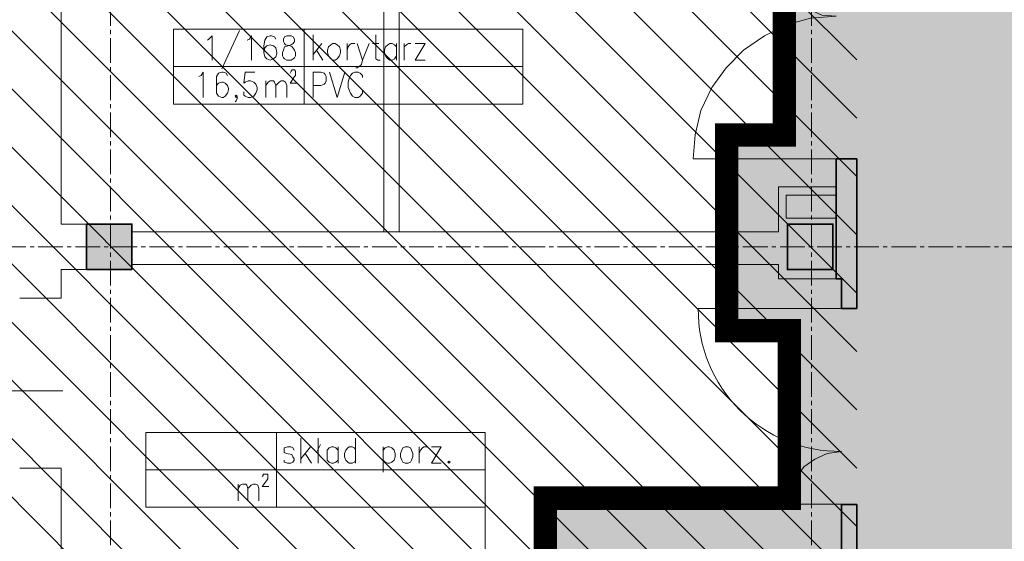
# Model space of a CAD drawing. Header units: millimetres. Extents: x -1413 to 4627, y 0 to 12711.
# Tile 201 of 247: x 1796 to 2555, y 9274 to 9676. Entities that reach past the tile are written whole.
import ezdxf

# ---------------------------------------------------------------- set-up
doc = ezdxf.new("R2010")
doc.units = ezdxf.units.MM
for name, pattern in [('ACAD_ISO02W100', [15, 12, -3]), ('CENTER2', [28.575, 19.05, -3.175, 3.175, -3.175]), ('DASHED2', [0.375, 0.25, -0.125])]:
    doc.linetypes.add(name, pattern=pattern)
for name, color, linetype, lineweight in [('sq_bud istn', 253, 'Continuous', 15), ('SQ_HATCH', 140, 'Continuous', 13), ('SQ_ISTN.Ściany', 140, 'Continuous', 35), ('SQ_Osie', 220, 'CENTER2', 9), ('SQ_ZAKRES_OPRACOWANIA', 7, 'ACAD_ISO02W100', 20)]:
    doc.layers.add(name, color=color, linetype=linetype, lineweight=lineweight)
doc.layers.add('SQ_STREFY FUNKCJONALNE', color=7, linetype='Continuous')

# ---------------------------------------------------------------- blocks, each defined once
blk = doc.blocks.new('słupy konstr bud B')
at = {"layer": 'SQ_ISTN.Ściany', "lineweight": 5}
h = blk.add_hatch(dxfattribs=at)
h.set_pattern_fill('JIS_STN_1E', color=256, scale=10)
h.paths.add_polyline_path([(21350.78, 18613.95), (21315.78, 18613.95), (21315.78, 18578.95), (21350.78, 18578.95)])
h.paths.add_polyline_path([(21890.78, 18613.95), (21855.78, 18613.95), (21855.78, 18578.95), (21890.78, 18578.95)])
h.paths.add_polyline_path([(22190.78, 18613.95), (22155.78, 18613.95), (22155.78, 18578.95), (22190.78, 18578.95)])
h.paths.add_polyline_path([(22730.78, 18613.95), (22695.78, 18613.95), (22695.78, 18578.95), (22730.78, 18578.95)])
h.paths.add_polyline_path([(22730.78, 17953.95), (22695.78, 17953.95), (22695.78, 17918.95), (22730.78, 17918.95)])
h.paths.add_polyline_path([(22190.78, 17953.95), (22155.78, 17953.95), (22155.78, 17918.95), (22190.78, 17918.95)])
h.paths.add_polyline_path([(21890.78, 17953.95), (21855.78, 17953.95), (21855.78, 17918.95), (21890.78, 17918.95)])
h.paths.add_polyline_path([(21350.78, 17953.95), (21315.78, 17953.95), (21315.78, 17918.95), (21350.78, 17918.95)])
h.paths.add_polyline_path([(21350.78, 17293.95), (21315.78, 17293.95), (21315.78, 17258.95), (21350.78, 17258.95)])
h.paths.add_polyline_path([(21890.78, 17293.95), (21855.78, 17293.95), (21855.78, 17258.95), (21890.78, 17258.95)])
h.paths.add_polyline_path([(22190.78, 17293.95), (22155.78, 17293.95), (22155.78, 17258.95), (22190.78, 17258.95)])
h.paths.add_polyline_path([(22730.78, 17293.95), (22695.78, 17293.95), (22695.78, 17258.95), (22730.78, 17258.95)])
h.paths.add_polyline_path([(22695.78, 16633.95), (22730.78, 16633.95), (22730.78, 16598.95), (22695.78, 16598.95)])
h.paths.add_polyline_path([(22695.78, 14653.95), (22730.78, 14653.95), (22730.78, 14618.95), (22695.78, 14618.95)])
h.paths.add_polyline_path([(22695.78, 15313.95), (22730.78, 15313.95), (22730.78, 15278.95), (22695.78, 15278.95)])
h.paths.add_polyline_path([(22695.78, 15973.95), (22730.78, 15973.95), (22730.78, 15938.95), (22695.78, 15938.95)])
h.paths.add_polyline_path([(22155.78, 14653.95), (22190.78, 14653.95), (22190.78, 14618.95), (22155.78, 14618.95)])
h.paths.add_polyline_path([(22155.78, 15313.95), (22190.78, 15313.95), (22190.78, 15278.95), (22155.78, 15278.95)])
h.paths.add_polyline_path([(22155.78, 15973.95), (22190.78, 15973.95), (22190.78, 15938.95), (22155.78, 15938.95)])
h.paths.add_polyline_path([(22155.78, 16633.95), (22190.78, 16633.95), (22190.78, 16598.95), (22155.78, 16598.95)])
h.paths.add_polyline_path([(21855.78, 14653.95), (21890.78, 14653.95), (21890.78, 14618.95), (21855.78, 14618.95)])
h.paths.add_polyline_path([(21855.78, 15313.95), (21890.78, 15313.95), (21890.78, 15278.95), (21855.78, 15278.95)])
h.paths.add_polyline_path([(21855.78, 15973.95), (21890.78, 15973.95), (21890.78, 15938.95), (21855.78, 15938.95)])
h.paths.add_polyline_path([(21855.78, 16633.95), (21890.78, 16633.95), (21890.78, 16598.95), (21855.78, 16598.95)])
h.paths.add_polyline_path([(21315.78, 14653.95), (21350.78, 14653.95), (21350.78, 14618.95), (21315.78, 14618.95)])
h.paths.add_polyline_path([(21315.78, 15313.95), (21350.78, 15313.95), (21350.78, 15278.95), (21315.78, 15278.95)])
h.paths.add_polyline_path([(21315.78, 15973.95), (21350.78, 15973.95), (21350.78, 15938.95), (21315.78, 15938.95)])
h.paths.add_polyline_path([(21315.78, 16633.95), (21350.78, 16633.95), (21350.78, 16598.95), (21315.78, 16598.95)])
at = {"layer": 'SQ_ISTN.Ściany'}
for points in [[(22155.78, 15973.95), (22190.78, 15973.95), (22190.78, 15938.95), (22155.78, 15938.95)], [(22695.78, 15973.95), (22730.78, 15973.95), (22730.78, 15938.95), (22695.78, 15938.95)]]:
    blk.add_lwpolyline(points, close=True, dxfattribs=at)
blk = doc.blocks.new('stan projektowany')
at = {"layer": 'sq_bud istn'}
h = blk.add_hatch(dxfattribs=at)
h.set_pattern_fill('LINE', color=256, scale=10, angle=135)
h.set_pattern_definition([(135, (-52710.16, -21414.304), (-22.45064, -22.45064), [])])
h.paths.add_polyline_path([(-15144.65, 11515.59), (-15046.65, 11515.59), (-15046.65, 11777.98), (-17204.52, 11777.98), (-17204.52, 11515.59), (-16664.65, 11515.59), (-16667.99, 10408.67), (-17204.52, 10408.67), (-17204.52, 8874.34), (-16667.99, 8874.34), (-16667.99, 8504.05), (-16382.65, 8503.65), (-16382.93, 8841.15), (-16219.65, 8841.15), (-16219.65, 9267.59), (-16019.65, 9267.59), (-16019.65, 10563.13), (-15789.65, 10563.13), (-15789.65, 10483.59), (-15752.65, 10483.59), (-15144.65, 10483.59)])
at = {"layer": 'SQ_HATCH'}
h = blk.add_hatch(dxfattribs=at)
h.set_pattern_fill('ANGLE')
h.set_pattern_definition([(0, (-10464.962, 6233.929), (0, 6.985), [5.08, -1.905]), (90, (-10464.962, 6233.929), (-6.985, 4e-16), [5.08, -1.905])])
h.paths.add_polyline_path([(-15233.14, 8198.65), (-15198.14, 8198.65), (-15176.65, 8198.65), (-15176.65, 8216.15), (-15144.65, 8216.15), (-15144.65, 8147.15), (-15144.65, 7886.15), (-15144.65, 7837.15), (-15144.65, 7734.77), (-15104.65, 7734.77), (-15104.65, 10535.59), (-15737.65, 10535.59), (-15737.65, 10615.59), (-15789.65, 10615.59), (-16075.65, 10615.59), (-16075.65, 9587.27), (-16120.11, 9587.27), (-16120.11, 9436.61), (-16071.65, 9436.61), (-16071.65, 9307.59), (-16259.65, 9307.59), (-16259.65, 8898.65), (-16704.65, 8898.65), (-16704.65, 7768.15), (-16704.65, 7751.82), (-16685.57, 7751.82), (-16685.57, 7130.61), (-16718.15, 7131.63), (-16718.15, 7178.15), (-16999.65, 7178.15), (-16999.65, 7808.15), (-19394.65, 7808.15), (-19394.65, 6211.23), (-19462.48, 6211.23), (-19462.48, 5925.46), (-18509.26, 5925.46), (-18509.26, 6211.23), (-17103.03, 6223.02), (-17103.03, 5881.49), (-15104.65, 5873.27), (-15104.65, 7734.77), (-15144.65, 7734.77), (-15144.65, 7707.15), (-15176.65, 7707.15), (-15176.65, 7706.65), (-15176.65, 7706.65), (-15259.89, 7706.65), (-15259.87, 7706.75), (-15259.87, 7707.15), (-15292.71, 7707.15), (-15292.71, 7696.65), (-15292.7, 7696.65), (-15292.71, 7706.65), (-15297.71, 7706.65), (-15297.7, 7699.45, 0.414214), (-15297.4, 7699.15), (-15296.5, 7699.15, -0.414214), (-15296.2, 7698.85), (-15296.2, 7696.95, 0.527766), (-15295.86, 7696.59, -0.450501), (-15295.27, 7696.07, -0.414104), (-15295.79, 7695.54), (-15295.07, 7695.5), (-15295.79, 7695.54, -0.414323), (-15296.32, 7696.07, -0.409171), (-15295.87, 7696.65, -0.450389), (-15296.2, 7696.95), (-15296.2, 7698.85, 0.414214), (-15296.5, 7699.15), (-15297.4, 7699.15, -0.414214), (-15297.7, 7699.45), (-15297.71, 7706.65), (-15292.71, 7706.65), (-15292.71, 7707.15), (-15259.87, 7707.15), (-15259.87, 7734.77), (-15473.3, 7734.77), (-15473.3, 7771.14, -0.414214), (-15477.3, 7775.14, -1), (-15469.3, 7775.14, -0.414214), (-15473.3, 7771.14), (-15473.3, 7749.3), (-15457.7, 7749.3), (-15457.7, 7760.15), (-15457.96, 7760.19), (-15457.96, 7773.87), (-15457.96, 7787.54), (-15457.7, 7799.3), (-15457.7, 7787.58), (-15431.62, 7791.36, -0.038172), (-15427.99, 7791.64, -0.032853), (-15424.84, 7791.44, -0.057631), (-15419.72, 7790.17, -0.057695), (-15415.53, 7788.02, -0.068919), (-15411.87, 7784.77, -0.070278), (-15409.44, 7780.92, -0.066142), (-15408.18, 7776.69, -0.045653), (-15407.94, 7773.2, -0.032968), (-15408.15, 7770.68, -0.068737), (-15409.44, 7766.28, -0.070278), (-15411.87, 7762.43, -0.068919), (-15415.53, 7759.18, -0.057695), (-15419.72, 7757.03, -0.057631), (-15424.84, 7755.76, -0.032853), (-15427.99, 7755.56, -0.033182), (-15431.15, 7755.77), (-15457.7, 7760.15), (-15457.7, 7749.3), (-15473.3, 7749.3), (-15473.3, 7734.77), (-15259.87, 7734.77), (-15259.87, 7837.15), (-15259.9, 7837.15), (-15259.87, 7837.13), (-15176.65, 7837.15), (-15176.65, 7734.77), (-15144.65, 7734.77), (-15144.65, 7837.15), (-15144.65, 7886.15), (-15176.65, 7886.15), (-15176.65, 8147.15), (-15176.65, 8163.65), (-15198.14, 8163.65), (-15233.14, 8163.65)])
at = {"layer": 'SQ_ISTN.Ściany', "lineweight": 5}
h = blk.add_hatch(dxfattribs=at)
h.set_pattern_fill('JIS_STN_1E', color=256, scale=10, angle=180)
h.set_pattern_definition([(225, (6117.647, 25457.596), (7.0710678, -7.0710678), []), (225, (6110.597, 25457.596), (7.0710678, -7.0710678), [10, -5])])
h.paths.add_polyline_path([(-15233.14, 6843.65), (-15198.14, 6843.65), (-15198.14, 6878.65), (-15233.14, 6878.65)])
h.paths.add_polyline_path([(-15773.14, 6843.65), (-15738.14, 6843.65), (-15738.14, 6878.65), (-15773.14, 6878.65)])
h.paths.add_polyline_path([(-16073.14, 6843.65), (-16038.14, 6843.65), (-16038.14, 6878.65), (-16073.14, 6878.65)])
h.paths.add_polyline_path([(-16613.14, 6843.65), (-16578.14, 6843.65), (-16578.14, 6878.65), (-16613.14, 6878.65)])
h.paths.add_polyline_path([(-16613.14, 7503.65), (-16578.14, 7503.65), (-16578.14, 7538.65), (-16613.14, 7538.65)])
h.paths.add_polyline_path([(-16073.14, 7503.65), (-16038.14, 7503.65), (-16038.14, 7538.65), (-16073.14, 7538.65)])
h.paths.add_polyline_path([(-15773.14, 7503.65), (-15738.14, 7503.65), (-15738.14, 7538.65), (-15773.14, 7538.65)])
h.paths.add_polyline_path([(-15233.14, 7503.65), (-15198.14, 7503.65), (-15198.14, 7538.65), (-15233.14, 7538.65)])
h.paths.add_polyline_path([(-15233.14, 8163.65), (-15198.14, 8163.65), (-15198.14, 8198.65), (-15233.14, 8198.65)])
h.paths.add_polyline_path([(-15773.14, 8163.65), (-15738.14, 8163.65), (-15738.14, 8198.65), (-15773.14, 8198.65)])
h.paths.add_polyline_path([(-16073.14, 8163.65), (-16038.14, 8163.65), (-16038.14, 8198.65), (-16073.14, 8198.65)])
h.paths.add_polyline_path([(-16613.14, 8163.65), (-16578.14, 8163.65), (-16578.14, 8198.65), (-16613.14, 8198.65)])
h.paths.add_polyline_path([(-16578.14, 8823.65), (-16613.14, 8823.65), (-16613.14, 8858.65), (-16578.14, 8858.65)])
h.paths.add_polyline_path([(-16578.14, 10803.65), (-16613.14, 10803.65), (-16613.14, 10838.65), (-16578.14, 10838.65)])
h.paths.add_polyline_path([(-16578.14, 10143.65), (-16613.14, 10143.65), (-16613.14, 10178.65), (-16578.14, 10178.65)])
h.paths.add_polyline_path([(-16578.14, 9483.65), (-16613.14, 9483.65), (-16613.14, 9518.65), (-16578.14, 9518.65)])
h.paths.add_polyline_path([(-16038.14, 10803.65), (-16073.14, 10803.65), (-16073.14, 10838.65), (-16038.14, 10838.65)])
h.paths.add_polyline_path([(-16038.14, 10143.65), (-16073.14, 10143.65), (-16073.14, 10178.65), (-16038.14, 10178.65)])
h.paths.add_polyline_path([(-16038.14, 9483.65), (-16073.14, 9483.65), (-16073.14, 9518.65), (-16038.14, 9518.65)])
h.paths.add_polyline_path([(-16038.14, 8823.65), (-16073.14, 8823.65), (-16073.14, 8858.65), (-16038.14, 8858.65)])
h.paths.add_polyline_path([(-15738.14, 10803.65), (-15773.14, 10803.65), (-15773.14, 10838.65), (-15738.14, 10838.65)])
h.paths.add_polyline_path([(-15738.14, 10143.65), (-15773.14, 10143.65), (-15773.14, 10178.65), (-15738.14, 10178.65)])
h.paths.add_polyline_path([(-15738.14, 9483.65), (-15773.14, 9483.65), (-15773.14, 9518.65), (-15738.14, 9518.65)])
h.paths.add_polyline_path([(-15738.14, 8823.65), (-15773.14, 8823.65), (-15773.14, 8858.65), (-15738.14, 8858.65)])
h.paths.add_polyline_path([(-15198.14, 10803.65), (-15233.14, 10803.65), (-15233.14, 10838.65), (-15198.14, 10838.65)])
h.paths.add_polyline_path([(-15198.14, 10143.65), (-15233.14, 10143.65), (-15233.14, 10178.65), (-15198.14, 10178.65)])
h.paths.add_polyline_path([(-15198.14, 9483.65), (-15233.14, 9483.65), (-15233.14, 9518.65), (-15198.14, 9518.65)])
h.paths.add_polyline_path([(-15198.14, 8823.65), (-15233.14, 8823.65), (-15233.14, 8858.65), (-15198.14, 8858.65)])
at = {"layer": 'sq_bud istn'}
for p, q in [((-16632.65, 9518.65), (-16632.65, 10143.65)), ((-16384.22, 9766.59), (-16384.22, 9512.59)), ((-16372.22, 9766.59), (-16372.22, 9512.59)), ((-16632.65, 9518.65), (-16613.14, 9518.65)), ((-16384.22, 9512.59), (-16578.14, 9512.59)), ((-16080.11, 9512.59), (-16578.14, 9512.59)), ((-16632.65, 9483.65), (-16632.65, 9461.65)), ((-16632.65, 9461.65), (-16632.65, 9483.65)), ((-16632.65, 9483.65), (-16613.14, 9483.65)), ((-16080.11, 9487.59), (-16578.14, 9487.59)), ((-16080.11, 9476.61), (-16080.11, 9487.6)), ((-16080.11, 9476.61), (-16031.65, 9476.61)), ((-16632.65, 9461.65), (-16664.65, 9461.65)), ((-16664.65, 9461.65), (-16632.65, 9461.65)), ((-16631.31, 9390.36), (-16745.21, 9390.36)), ((-16632.65, 9330.65), (-16664.65, 9330.65)), ((-16664.65, 9330.65), (-16632.65, 9330.65)), ((-16632.65, 9330.65), (-16632.65, 8858.65))]:
    blk.add_line(p, q, dxfattribs=at)
at = {"layer": 'sq_bud istn', "color": 18, "true_color": 0x000000}
blk.add_lwpolyline([(-16035.65, 9568.83), (-16145.87, 9568.83), (-16144.18, 9587.46), (-16139.94, 9606.06), (-16131.49, 9623.83), (-16120.49, 9639.06), (-16106.95, 9652.61), (-16090.87, 9663.61), (-16073.95, 9672.07), (-16055.33, 9677.14), (-16035.65, 9678.83), (-16046.64, 9679.68), (-16056.18, 9683.91), (-16064.64, 9689.84), (-16070.56, 9698.3), (-16074.79, 9708.44), (-16076.48, 9718.6), (-16035.65, 9718.6)], dxfattribs=at)
at = {"layer": 'sq_bud istn'}
for points in [[(-16277, 9611.14), (-16277, 9668.68), (-16445.38, 9668.68), (-16546.07, 9668.68), (-16546.07, 9611.14), (-16445.38, 9611.14), (-16445.38, 9668.68), (-16445.38, 9611.14)], [(-16458.92, 9663.6), (-16460.62, 9662.76), (-16461.46, 9661.06), (-16461.46, 9659.37), (-16460.62, 9657.68), (-16459.76, 9656.83), (-16456.38, 9655.99), (-16454.69, 9655.14), (-16453, 9652.61), (-16452.15, 9650.91), (-16452.15, 9648.37), (-16453, 9646.68), (-16453.84, 9645.83), (-16455.53, 9644.99), (-16458.92, 9644.99), (-16460.62, 9645.83), (-16461.46, 9646.68), (-16462.3, 9648.37), (-16462.3, 9650.91), (-16461.46, 9652.61), (-16460.62, 9655.14), (-16458.07, 9655.99), (-16455.53, 9656.83), (-16453.84, 9657.68), (-16453, 9659.37), (-16453, 9661.06), (-16453.84, 9662.76), (-16455.53, 9663.6)], [(-16423.38, 9657.68), (-16425.07, 9656.83), (-16426.77, 9655.14), (-16427.61, 9652.61), (-16427.61, 9650.91), (-16426.77, 9648.37), (-16425.07, 9645.83), (-16423.38, 9644.99), (-16421.69, 9644.99), (-16419.99, 9645.83), (-16418.3, 9648.37), (-16417.46, 9650.91), (-16417.46, 9652.61), (-16418.3, 9655.14), (-16419.99, 9656.83), (-16421.69, 9657.68)], [(-16367.8, 9347.13), (-16369.49, 9346.3), (-16370.34, 9344.6), (-16371.18, 9342.06), (-16371.18, 9339.52), (-16370.34, 9336.98), (-16369.49, 9335.29), (-16367.8, 9334.45), (-16365.26, 9334.45), (-16363.56, 9335.29), (-16362.72, 9336.98), (-16361.87, 9339.52), (-16361.87, 9342.06), (-16362.72, 9344.6), (-16363.56, 9346.3), (-16365.26, 9347.13)], [(-16333.95, 9336.14), (-16334.8, 9335.29), (-16333.95, 9334.45), (-16333.11, 9335.29)]]:
    blk.add_lwpolyline(points, close=True, dxfattribs=at)
for points in [[(-16495.3, 9667.83), (-16508.84, 9638.22)], [(-16438.61, 9664.45), (-16438.61, 9644.99)], [(-16390.38, 9664.45), (-16390.38, 9645.83), (-16388.69, 9644.99), (-16387, 9644.99)], [(-16519.85, 9660.22), (-16518.99, 9661.06), (-16516.45, 9663.6), (-16516.45, 9644.99)], [(-16489.38, 9660.22), (-16487.69, 9661.06), (-16486, 9663.6), (-16486, 9644.99)], [(-16467.38, 9661.06), (-16468.23, 9662.76), (-16470.77, 9663.6), (-16471.61, 9663.6), (-16474.15, 9662.76), (-16475.84, 9660.22), (-16476.69, 9655.99), (-16476.69, 9650.91), (-16475.84, 9647.52), (-16474.15, 9645.83), (-16471.61, 9644.99), (-16469.07, 9645.83), (-16467.38, 9647.52), (-16466.54, 9650.07), (-16466.54, 9650.91), (-16467.38, 9654.3), (-16469.07, 9655.99), (-16471.61, 9656.83), (-16474.15, 9655.99), (-16475.84, 9654.3), (-16476.69, 9650.91)], [(-16431.84, 9657.68), (-16438.61, 9649.21)], [(-16412.38, 9657.68), (-16412.38, 9644.99)], [(-16412.38, 9652.61), (-16411.54, 9655.14), (-16410.69, 9656.83), (-16409, 9657.68), (-16406.46, 9657.68)], [(-16404.77, 9657.68), (-16400.53, 9644.99), (-16395.46, 9657.68)], [(-16392.92, 9657.68), (-16387.84, 9657.68)], [(-16374.3, 9655.14), (-16376, 9656.83), (-16377.69, 9657.68), (-16379.38, 9657.68), (-16381.07, 9656.83), (-16382.77, 9655.14), (-16383.61, 9652.61), (-16383.61, 9650.91), (-16382.77, 9648.37), (-16381.07, 9645.83), (-16379.38, 9644.99), (-16377.69, 9644.99), (-16376, 9645.83), (-16374.3, 9648.37)], [(-16374.3, 9657.68), (-16374.3, 9644.99)], [(-16368.38, 9657.68), (-16368.38, 9644.99)], [(-16368.38, 9652.61), (-16368.38, 9655.14), (-16366.69, 9656.83), (-16365, 9657.68), (-16363.3, 9657.68)], [(-16352.31, 9644.99), (-16359.92, 9644.99), (-16352.31, 9657.68), (-16359.92, 9657.68)], [(-16436.07, 9652.61), (-16431, 9644.99)], [(-16400.53, 9644.99), (-16401.38, 9641.6), (-16403.07, 9639.91), (-16404.77, 9639.07), (-16405.61, 9639.07)], [(-16277, 9639.91), (-16445.38, 9639.91), (-16546.07, 9639.91)], [(-16526.61, 9632.3), (-16524.92, 9633.14), (-16523.23, 9635.68), (-16523.23, 9616.21)], [(-16504.61, 9633.14), (-16505.46, 9634.84), (-16508, 9635.68), (-16508.84, 9635.68), (-16511.38, 9634.84), (-16513.07, 9632.3), (-16513.07, 9619.6), (-16511.38, 9617.07), (-16508.84, 9616.21), (-16508, 9616.21), (-16506.31, 9617.07), (-16504.61, 9619.6), (-16503.76, 9622.14), (-16503.76, 9622.99), (-16504.61, 9625.52), (-16506.31, 9627.22), (-16508, 9628.06), (-16508.84, 9628.06), (-16511.38, 9627.22), (-16513.07, 9625.52), (-16513.07, 9622.99)], [(-16483.46, 9635.68), (-16491.07, 9635.68), (-16491.92, 9627.22), (-16491.07, 9628.06), (-16488.54, 9628.91), (-16486.84, 9628.91), (-16484.31, 9628.06), (-16482.62, 9626.37), (-16481.76, 9623.83), (-16481.76, 9622.14), (-16482.62, 9619.6), (-16484.31, 9617.07), (-16486.84, 9616.21), (-16488.54, 9616.21), (-16491.07, 9617.07), (-16491.92, 9617.91), (-16491.92, 9620.45)], [(-16456.38, 9634.84), (-16455.53, 9636.53), (-16454.69, 9637.37), (-16453, 9637.37), (-16452.15, 9636.53), (-16452.15, 9633.14), (-16453, 9632.3), (-16456.38, 9627.22), (-16451.3, 9627.22)], [(-16438.61, 9616.21), (-16438.61, 9635.68), (-16432.69, 9635.68), (-16430.15, 9634.84), (-16429.31, 9633.98), (-16428.46, 9632.3), (-16428.46, 9628.91), (-16429.31, 9627.22), (-16430.15, 9626.37), (-16432.69, 9625.52), (-16438.61, 9625.52)], [(-16425.92, 9635.68), (-16419.99, 9616.21), (-16414.07, 9635.68)], [(-16400.53, 9631.44), (-16400.53, 9633.14), (-16402.23, 9634.84), (-16403.92, 9635.68), (-16406.46, 9635.68), (-16408.15, 9634.84), (-16409.84, 9633.14), (-16410.69, 9631.44), (-16411.54, 9628.06), (-16411.54, 9623.83), (-16410.69, 9621.3), (-16409.84, 9619.6), (-16408.15, 9617.07), (-16406.46, 9616.21), (-16403.92, 9616.21), (-16402.23, 9617.07), (-16400.53, 9619.6), (-16400.53, 9621.3)], [(-16474.99, 9628.91), (-16474.99, 9616.21)], [(-16474.99, 9625.52), (-16473.3, 9628.06), (-16471.61, 9628.91), (-16469.07, 9628.91), (-16468.23, 9628.06), (-16467.38, 9625.52), (-16467.38, 9616.21)], [(-16467.38, 9625.52), (-16464.85, 9628.06), (-16463.15, 9628.91), (-16461.46, 9628.91), (-16459.76, 9628.06), (-16458.92, 9625.52), (-16458.92, 9616.21)], [(-16496.99, 9617.07), (-16497.84, 9616.21), (-16498.68, 9617.07), (-16497.84, 9617.91), (-16496.99, 9617.07), (-16496.99, 9615.37), (-16497.84, 9613.67), (-16498.68, 9612.84)], [(-16035.65, 9547.27), (-16080.11, 9547.27), (-16080.11, 9512.59)], [(-16074.19, 9523.14), (-16074.19, 9540.91), (-16035.65, 9540.91)], [(-16074.19, 9540.91), (-16074.19, 9523.14), (-16035.65, 9523.14)], [(-16466.8, 9358.14), (-16466.8, 9300.6), (-16306.03, 9300.6), (-16306.03, 9358.14), (-16466.8, 9358.14), (-16567.49, 9358.14), (-16567.49, 9300.6), (-16466.8, 9300.6)], [(-16448.18, 9353.91), (-16448.18, 9334.45)], [(-16434.64, 9353.91), (-16434.64, 9334.45)], [(-16405.87, 9353.91), (-16405.87, 9334.45)], [(-16453.26, 9344.6), (-16454.1, 9346.3), (-16455.79, 9347.13), (-16458.33, 9347.13), (-16460.87, 9346.3), (-16460.87, 9342.9), (-16459.18, 9342.06), (-16454.95, 9341.21), (-16454.1, 9339.52), (-16453.26, 9337.83), (-16453.26, 9336.98), (-16454.1, 9335.29), (-16455.79, 9334.45), (-16458.33, 9334.45), (-16460.87, 9335.29), (-16460.87, 9336.98)], [(-16440.56, 9347.13), (-16448.18, 9337.83)], [(-16435.49, 9343.76), (-16432.95, 9348.83)], [(-16419.41, 9344.6), (-16421.1, 9346.3), (-16422.79, 9347.13), (-16424.49, 9347.13), (-16426.18, 9346.3), (-16427.88, 9344.6), (-16427.88, 9336.98), (-16426.18, 9335.29), (-16424.49, 9334.45), (-16422.79, 9334.45), (-16421.1, 9335.29), (-16419.41, 9336.98)], [(-16419.41, 9347.13), (-16419.41, 9334.45)], [(-16405.87, 9344.6), (-16406.72, 9346.3), (-16408.41, 9347.13), (-16410.95, 9347.13), (-16411.8, 9346.3), (-16413.49, 9344.6), (-16414.33, 9342.06), (-16414.33, 9339.52), (-16413.49, 9336.98), (-16411.8, 9335.29), (-16410.95, 9334.45), (-16408.41, 9334.45), (-16406.72, 9335.29), (-16405.87, 9336.98)], [(-16384.72, 9347.13), (-16384.72, 9327.68)], [(-16384.72, 9344.6), (-16383.02, 9346.3), (-16381.33, 9347.13), (-16379.64, 9347.13), (-16377.95, 9346.3), (-16376.26, 9344.6), (-16375.41, 9342.06), (-16375.41, 9339.52), (-16376.26, 9336.98), (-16377.95, 9335.29), (-16379.64, 9334.45), (-16381.33, 9334.45), (-16383.02, 9335.29), (-16384.72, 9336.98)], [(-16356.8, 9347.13), (-16356.8, 9334.45)], [(-16356.8, 9342.06), (-16355.95, 9344.6), (-16354.26, 9346.3), (-16353.41, 9347.13), (-16350.88, 9347.13)], [(-16339.87, 9334.45), (-16347.49, 9334.45), (-16339.87, 9347.13), (-16347.49, 9347.13)], [(-16444.79, 9342.06), (-16439.72, 9334.45)], [(-16306.03, 9329.37), (-16466.8, 9329.37), (-16567.49, 9329.37)], [(-16477.79, 9324.29), (-16476.95, 9325.13), (-16476.95, 9325.99), (-16473.56, 9325.99), (-16473.56, 9322.6), (-16474.41, 9320.91), (-16477.79, 9316.68), (-16472.72, 9316.68)], [(-16496.41, 9318.37), (-16496.41, 9305.67)], [(-16496.41, 9314.98), (-16494.72, 9317.52), (-16493.03, 9318.37), (-16490.49, 9318.37), (-16489.64, 9317.52), (-16488.8, 9314.98), (-16488.8, 9305.67)], [(-16488.8, 9314.98), (-16486.26, 9317.52), (-16484.56, 9318.37), (-16482.87, 9318.37), (-16481.19, 9317.52), (-16480.33, 9314.98), (-16480.33, 9305.67)], [(-16306.03, 9300.61), (-16306.03, 9148.3)]]:
    blk.add_lwpolyline(points, dxfattribs=at)
at = {"layer": 'sq_bud istn', "color": 18, "true_color": 0x000000}
blk.add_lwpolyline([(-16031.65, 9453.61), (-16141.87, 9453.61, 0.420367), (-16031.65, 9343.61), (-16042.64, 9341.92), (-16052.18, 9337.69), (-16060.64, 9331.76), (-16066.56, 9323.31), (-16070.79, 9313.99), (-16072.48, 9303), (-16031.65, 9303)], format="xyb", dxfattribs=at)
at = {"layer": 'SQ_ISTN.Ściany'}
for p, q in [((-16035.65, 9568.83), (-16019.65, 9568.83)), ((-16035.65, 9568.83), (-16035.65, 9476.61)), ((-16019.65, 9568.83), (-16019.65, 9453.61)), ((-16031.65, 9476.61), (-16031.65, 9453.61)), ((-16031.65, 9453.61), (-16019.65, 9453.61)), ((-16031.65, 9302.61), (-16019.65, 9302.61))]:
    blk.add_line(p, q, dxfattribs=at)
for points in [[(-16031.65, 9476.61), (-16035.65, 9476.61)], [(-16031.65, 9302.61), (-16031.65, 9247.3), (-16019.65, 9247.3), (-16019.65, 9302.61)]]:
    blk.add_lwpolyline(points, dxfattribs=at)
at = {"layer": 'SQ_Osie'}
for p, q in [((-16594.65, 11604.94), (-16594.65, 6094.73)), ((-16054.65, 11604.94), (-16054.65, 6094.73))]:
    blk.add_line(p, q, dxfattribs=at)
blk.add_lwpolyline([(-15059.67, 9501.15), (-16726.65, 9501.15)], dxfattribs=at)
at = {"layer": 'SQ_ZAKRES_OPRACOWANIA', "color": 251, "linetype": 'DASHED2', "ltscale": 100, "true_color": 0x636466, "const_width": 18}
blk.add_lwpolyline([(-19394.65, 7808.15), (-16999.65, 7808.15), (-16999.65, 7178.15), (-16704.65, 7178.15), (-16704.65, 7768.15), (-16704.65, 8898.65), (-16259.65, 8898.65), (-16259.65, 9307.59), (-16071.65, 9307.59), (-16071.65, 9436.61), (-16120.11, 9436.61), (-16120.11, 9587.27), (-16075.65, 9587.27), (-16075.65, 10615.59)], dxfattribs=at)
at = {"layer": 'SQ_ISTN.Ściany', "rotation": 180}
blk.add_blockref('słupy konstr bud B', (6117.65, 25457.6), dxfattribs=at)

msp = doc.modelspace()

# ---------------------------------------------------------------- hatches: boundary and pattern name
at = {"layer": 'SQ_HATCH'}
h = msp.add_hatch(dxfattribs=at)
h.set_pattern_fill('ANGLE')
h.set_pattern_definition([(0, (7995.666, 6233.929), (0, 6.985), [5.08, -1.905]), (90, (7995.666, 6233.929), (-6.985, 4e-16), [5.08, -1.905])])
h.paths.add_polyline_path([(3227.49, 8198.65), (3262.49, 8198.65), (3283.98, 8198.65), (3283.98, 8216.15), (3315.98, 8216.15), (3315.98, 8147.15), (3315.98, 7886.15), (3315.98, 7837.15), (3315.98, 7734.77), (3355.98, 7734.77), (3355.98, 10535.59), (2722.98, 10535.59), (2722.98, 10615.59), (2670.98, 10615.59), (2384.98, 10615.59), (2384.98, 9587.27), (2340.51, 9587.27), (2340.51, 9436.61), (2388.98, 9436.61), (2388.98, 9307.59), (2200.98, 9307.59), (2200.98, 8898.65), (1755.98, 8898.65), (1755.98, 7768.15), (1755.98, 7751.82), (1775.06, 7751.82), (1775.06, 7130.61), (1742.48, 7131.63), (1742.48, 7178.15), (1460.98, 7178.15), (1460.98, 7808.15), (-934.02, 7808.15), (-934.02, 6211.23), (-1001.86, 6211.23), (-1001.86, 5925.46), (-48.63, 5925.46), (-48.63, 6211.23), (1357.6, 6223.02), (1357.6, 5881.49), (3355.98, 5873.27), (3355.98, 7734.77), (3315.98, 7734.77), (3315.98, 7707.15), (3283.98, 7707.15), (3283.98, 7706.65), (3283.98, 7706.65), (3200.74, 7706.65), (3200.76, 7706.75), (3200.76, 7707.15), (3167.92, 7707.15), (3167.92, 7696.65), (3167.92, 7696.65), (3167.92, 7706.65), (3162.92, 7706.65), (3162.92, 7699.45, 0.414214), (3163.22, 7699.15), (3164.12, 7699.15, -0.414214), (3164.42, 7698.85), (3164.42, 7696.95, 0.527766), (3164.77, 7696.59, -0.450501), (3165.36, 7696.07, -0.414104), (3164.83, 7695.54), (3165.56, 7695.5), (3164.83, 7695.54, -0.414323), (3164.3, 7696.07, -0.409171), (3164.76, 7696.65, -0.450389), (3164.42, 7696.95), (3164.42, 7698.85, 0.414214), (3164.12, 7699.15), (3163.22, 7699.15, -0.414214), (3162.92, 7699.45), (3162.92, 7706.65), (3167.92, 7706.65), (3167.92, 7707.15), (3200.76, 7707.15), (3200.76, 7734.77), (2987.32, 7734.77), (2987.32, 7771.14, -0.414214), (2983.32, 7775.14, -1), (2991.32, 7775.14, -0.414214), (2987.32, 7771.14), (2987.32, 7749.3), (3002.93, 7749.3), (3002.93, 7760.15), (3002.67, 7760.19), (3002.67, 7773.87), (3002.67, 7787.54), (3002.93, 7799.3), (3002.93, 7787.58), (3029, 7791.36, -0.038172), (3032.64, 7791.64, -0.032853), (3035.79, 7791.44, -0.057631), (3040.91, 7790.17, -0.057695), (3045.1, 7788.02, -0.068919), (3048.75, 7784.77, -0.070278), (3051.19, 7780.92, -0.066142), (3052.45, 7776.69, -0.045653), (3052.69, 7773.2, -0.032968), (3052.48, 7770.68, -0.068737), (3051.19, 7766.28, -0.070278), (3048.75, 7762.43, -0.068919), (3045.1, 7759.18, -0.057695), (3040.91, 7757.03, -0.057631), (3035.79, 7755.76, -0.032853), (3032.64, 7755.56, -0.033182), (3029.48, 7755.77), (3002.93, 7760.15), (3002.93, 7749.3), (2987.32, 7749.3), (2987.32, 7734.77), (3200.76, 7734.77), (3200.75, 7837.15), (3200.73, 7837.15), (3200.75, 7837.13), (3283.98, 7837.15), (3283.98, 7734.77), (3315.98, 7734.77), (3315.98, 7837.15), (3315.98, 7886.15), (3283.98, 7886.15), (3283.98, 8147.15), (3283.98, 8163.65), (3262.49, 8163.65), (3227.49, 8163.65)])
at = {"layer": 'SQ_STREFY FUNKCJONALNE', "true_color": 0xed1f24}
h = msp.add_hatch(dxfattribs=at)
h.set_pattern_fill('ANGLE', color=240, scale=2)
h.set_pattern_definition([(0, (0, 0), (0, 13.97), [10.16, -3.81]), (90, (0, 0), (-13.97, 9e-16), [10.16, -3.81])])
h.paths.add_polyline_path([(2670.98, 10114.6), (2570.91, 10114.6), (2570.91, 10126.45), (2670.98, 10126.45), (2670.98, 10563.58), (2440.98, 10563.58), (2440.98, 10114.6), (2440.98, 7527.08), (2670.98, 7527.08)])

# ---------------------------------------------------------------- block references
at = {"layer": 'SQ_ZAKRES_OPRACOWANIA', "color": 251, "linetype": 'DASHED2', "ltscale": 100, "true_color": 0x636466}
msp.add_blockref('stan projektowany', (18460.63, 0), dxfattribs=at)

doc.saveas('drawing.dxf')
